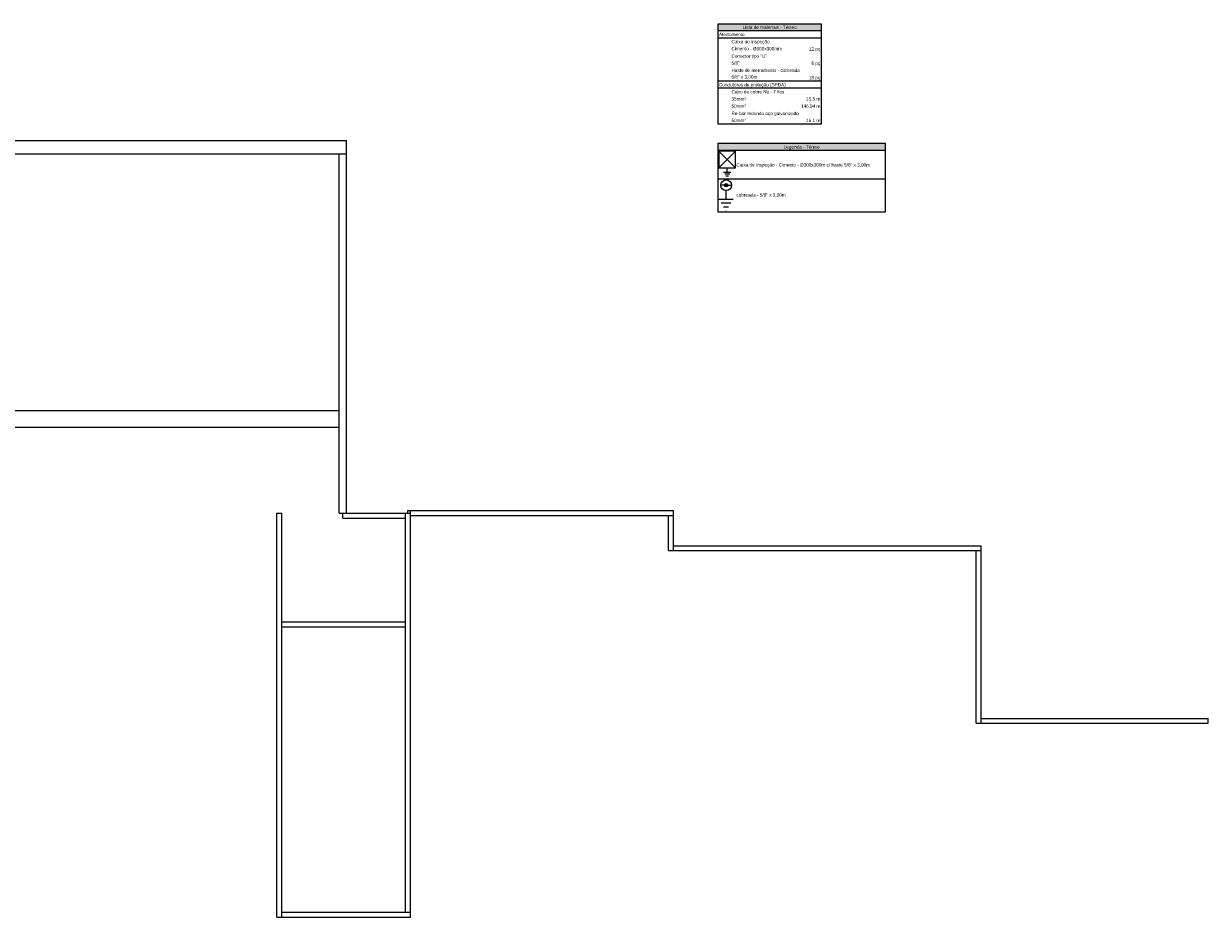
# Model space of a CAD drawing. Header units: millimetres. Extents: x 4477830 to 4478275, y -30323838 to -30323445.
# Tile 12 of 124: x 4478041 to 4478113, y -30323784 to -30323730. Entities that reach past the tile are written whole.
import ezdxf

# ---------------------------------------------------------------- set-up
doc = ezdxf.new("R2010")
doc.units = ezdxf.units.MM
doc.linetypes.add('NULL', pattern=[0])
for name, color, linetype, lineweight in [('DI-Hachuras Tabelas', 251, 'Continuous', 0), ('DI-Tabelas', 7, 'Continuous', 13), ('IFC-Parede padrão-Contorno', 44, 'Continuous', 5), ('IFC-Parede-Contorno', 42, 'Continuous', 5), ('P-Simbol', 5, 'Continuous', 20)]:
    doc.layers.add(name, color=color, linetype=linetype, lineweight=lineweight)
doc.styles.add('ARIAL', font='arial.ttf')

msp = doc.modelspace()

# ---------------------------------------------------------------- hatches: boundary and pattern name
at = {"layer": 'DI-Hachuras Tabelas', "linetype": 'Continuous'}
for points in [[(4478083.149, -30323729.871), (4478089.349, -30323729.871), (4478089.349, -30323730.303), (4478083.149, -30323730.303)], [(4478083.145, -30323737.077), (4478093.2, -30323737.077), (4478093.2, -30323737.509), (4478083.145, -30323737.509)]]:
    msp.add_hatch(color=251, dxfattribs=at).paths.add_polyline_path(points)
at = {"layer": 'P-Simbol', "linetype": 'Continuous'}
msp.add_hatch(color=5, dxfattribs=at).paths.add_polyline_path([(4478083.733, -30323739.603), (4478083.733, -30323739.594), (4478083.732, -30323739.585), (4478083.73, -30323739.576), (4478083.727, -30323739.567), (4478083.723, -30323739.559), (4478083.719, -30323739.551), (4478083.714, -30323739.543), (4478083.709, -30323739.536), (4478083.703, -30323739.529), (4478083.696, -30323739.523), (4478083.689, -30323739.517), (4478083.681, -30323739.512), (4478083.673, -30323739.508), (4478083.664, -30323739.505), (4478083.656, -30323739.502), (4478083.647, -30323739.5), (4478083.638, -30323739.499), (4478083.628, -30323739.498), (4478083.619, -30323739.499), (4478083.61, -30323739.5), (4478083.601, -30323739.502), (4478083.593, -30323739.505), (4478083.584, -30323739.508), (4478083.576, -30323739.512), (4478083.568, -30323739.517), (4478083.561, -30323739.523), (4478083.554, -30323739.529), (4478083.548, -30323739.536), (4478083.543, -30323739.543), (4478083.538, -30323739.551), (4478083.534, -30323739.559), (4478083.53, -30323739.567), (4478083.527, -30323739.576), (4478083.525, -30323739.585), (4478083.524, -30323739.594), (4478083.524, -30323739.603), (4478083.524, -30323739.612), (4478083.525, -30323739.621), (4478083.527, -30323739.63), (4478083.53, -30323739.639), (4478083.534, -30323739.647), (4478083.538, -30323739.655), (4478083.543, -30323739.663), (4478083.548, -30323739.67), (4478083.554, -30323739.677), (4478083.561, -30323739.683), (4478083.568, -30323739.689), (4478083.576, -30323739.694), (4478083.584, -30323739.698), (4478083.593, -30323739.702), (4478083.601, -30323739.704), (4478083.61, -30323739.706), (4478083.619, -30323739.707), (4478083.628, -30323739.708), (4478083.638, -30323739.707), (4478083.647, -30323739.706), (4478083.656, -30323739.704), (4478083.664, -30323739.702), (4478083.673, -30323739.698), (4478083.681, -30323739.694), (4478083.689, -30323739.689), (4478083.696, -30323739.683), (4478083.703, -30323739.677), (4478083.709, -30323739.67), (4478083.714, -30323739.663), (4478083.719, -30323739.655), (4478083.723, -30323739.647), (4478083.727, -30323739.639), (4478083.73, -30323739.63), (4478083.732, -30323739.621), (4478083.733, -30323739.612)])

# ---------------------------------------------------------------- linework, layer by layer
at = {"layer": 'DI-Hachuras Tabelas'}
for points in [[(4478083.149, -30323729.871), (4478089.349, -30323729.871), (4478089.349, -30323730.303), (4478083.149, -30323730.303), (4478083.149, -30323729.871)], [(4478083.145, -30323737.077), (4478093.2, -30323737.077), (4478093.2, -30323737.509), (4478083.145, -30323737.509), (4478083.145, -30323737.077)]]:
    msp.add_lwpolyline(points, dxfattribs=at)
at = {"layer": 'DI-Tabelas'}
for p, q in [((4478083.149, -30323730.303), (4478083.149, -30323729.871)), ((4478083.149, -30323729.871), (4478089.349, -30323729.871)), ((4478089.349, -30323729.871), (4478089.349, -30323730.303)), ((4478089.349, -30323730.303), (4478083.149, -30323730.303)), ((4478083.149, -30323730.735), (4478083.149, -30323730.303)), ((4478089.349, -30323730.735), (4478083.149, -30323730.735)), ((4478083.149, -30323731.167), (4478083.149, -30323730.735)), ((4478089.349, -30323730.303), (4478089.349, -30323730.735)), ((4478089.349, -30323730.735), (4478089.349, -30323731.167)), ((4478083.149, -30323731.599), (4478083.149, -30323731.167)), ((4478083.149, -30323732.031), (4478083.149, -30323731.599)), ((4478089.349, -30323731.167), (4478089.349, -30323731.599)), ((4478089.349, -30323731.599), (4478089.349, -30323732.031)), ((4478083.149, -30323732.463), (4478083.149, -30323732.031)), ((4478089.349, -30323732.031), (4478089.349, -30323732.463)), ((4478083.149, -30323732.895), (4478083.149, -30323732.463)), ((4478083.149, -30323733.327), (4478083.149, -30323732.895)), ((4478089.349, -30323732.463), (4478089.349, -30323732.895)), ((4478089.349, -30323732.895), (4478089.349, -30323733.327)), ((4478083.902, -30323733.327), (4478083.149, -30323733.327)), ((4478083.149, -30323733.759), (4478083.149, -30323733.327)), ((4478087.4, -30323733.327), (4478083.902, -30323733.327)), ((4478089.349, -30323733.327), (4478087.4, -30323733.327)), ((4478089.349, -30323733.327), (4478089.349, -30323733.759)), ((4478089.349, -30323733.759), (4478083.149, -30323733.759)), ((4478083.149, -30323734.191), (4478083.149, -30323733.759)), ((4478083.149, -30323734.623), (4478083.149, -30323734.191)), ((4478089.349, -30323733.759), (4478089.349, -30323734.191)), ((4478089.349, -30323734.191), (4478089.349, -30323734.623)), ((4478083.149, -30323735.055), (4478083.149, -30323734.623)), ((4478083.149, -30323735.487), (4478083.149, -30323735.055)), ((4478089.349, -30323734.623), (4478089.349, -30323735.055)), ((4478089.349, -30323735.055), (4478089.349, -30323735.487)), ((4478083.149, -30323735.919), (4478083.149, -30323735.487)), ((4478089.349, -30323735.487), (4478089.349, -30323735.919)), ((4478083.902, -30323735.919), (4478083.149, -30323735.919)), ((4478087.4, -30323735.919), (4478083.902, -30323735.919)), ((4478089.349, -30323735.919), (4478087.4, -30323735.919)), ((4478083.145, -30323737.509), (4478083.145, -30323737.077)), ((4478083.145, -30323737.077), (4478093.2, -30323737.077)), ((4478093.2, -30323737.077), (4478093.2, -30323737.509)), ((4478093.2, -30323737.509), (4478083.145, -30323737.509)), ((4478083.145, -30323739.231), (4478083.145, -30323737.509)), ((4478093.2, -30323737.509), (4478093.2, -30323739.231)), ((4478084.195, -30323739.231), (4478083.145, -30323739.231)), ((4478083.145, -30323741.219), (4478083.145, -30323739.231)), ((4478093.2, -30323739.231), (4478084.195, -30323739.231)), ((4478093.2, -30323739.231), (4478093.2, -30323741.219)), ((4478084.195, -30323741.219), (4478083.145, -30323741.219)), ((4478093.2, -30323741.219), (4478084.195, -30323741.219))]:
    msp.add_line(p, q, dxfattribs=at)
at = {"layer": 'IFC-Parede padrão-Contorno', "color": 8, "lineweight": 5}
for p, q in [((4478031.248, -30323736.913), (4478060.76, -30323736.913)), ((4478060.76, -30323737.45), (4478060.76, -30323736.913)), ((4478000.61, -30323737.713), (4478060.76, -30323737.713)), ((4478060.32, -30323746.767), (4478060.32, -30323737.713)), ((4478060.76, -30323737.713), (4478060.76, -30323737.45)), ((4478060.76, -30323750.294), (4478060.76, -30323737.713)), ((4478060.32, -30323759.348), (4478060.32, -30323746.767)), ((4478060.76, -30323759.348), (4478060.76, -30323750.294)), ((4478056.56, -30323759.348), (4478056.743, -30323759.348)), ((4478056.56, -30323768.888), (4478056.56, -30323759.348)), ((4478056.743, -30323759.348), (4478056.86, -30323759.348)), ((4478056.86, -30323774.158), (4478056.86, -30323759.348)), ((4478060.32, -30323759.348), (4478060.505, -30323759.348)), ((4478060.505, -30323759.348), (4478060.76, -30323759.348)), ((4478064.31, -30323759.348), (4478064.503, -30323759.348)), ((4478064.31, -30323767.971), (4478064.31, -30323759.348)), ((4478064.503, -30323759.348), (4478064.61, -30323759.348)), ((4478064.61, -30323774.775), (4478064.61, -30323759.348)), ((4478080.16, -30323761.613), (4478080.16, -30323759.498)), ((4478080.46, -30323761.613), (4478080.46, -30323759.498)), ((4478080.46, -30323761.313), (4478098.987, -30323761.313)), ((4478098.987, -30323761.613), (4478098.987, -30323761.313)), ((4478080.16, -30323761.613), (4478080.46, -30323761.613)), ((4478080.46, -30323761.613), (4478098.987, -30323761.613)), ((4478098.687, -30323772.013), (4478098.687, -30323761.613)), ((4478098.987, -30323771.713), (4478098.987, -30323761.613)), ((4478056.86, -30323765.898), (4478061.639, -30323765.898)), ((4478056.86, -30323766.198), (4478059.531, -30323766.198)), ((4478059.531, -30323766.198), (4478064.31, -30323766.198)), ((4478061.639, -30323765.898), (4478064.31, -30323765.898)), ((4478064.31, -30323783.398), (4478064.31, -30323767.971)), ((4478056.56, -30323783.698), (4478056.56, -30323768.888)), ((4478098.687, -30323772.013), (4478098.987, -30323772.013)), ((4478098.987, -30323771.713), (4478112.673, -30323771.713)), ((4478098.987, -30323772.013), (4478098.987, -30323771.713)), ((4478098.987, -30323772.013), (4478112.673, -30323772.013)), ((4478112.673, -30323772.013), (4478112.673, -30323771.713)), ((4478056.86, -30323783.698), (4478056.86, -30323774.158)), ((4478064.61, -30323783.398), (4478064.61, -30323774.775)), ((4478056.56, -30323783.698), (4478056.678, -30323783.698)), ((4478056.678, -30323783.698), (4478056.86, -30323783.698)), ((4478056.86, -30323783.398), (4478060.336, -30323783.398)), ((4478056.86, -30323783.698), (4478061.135, -30323783.698)), ((4478060.336, -30323783.398), (4478064.61, -30323783.398)), ((4478061.135, -30323783.698), (4478064.61, -30323783.698)), ((4478064.61, -30323783.533), (4478064.61, -30323783.398)), ((4478064.61, -30323783.698), (4478064.61, -30323783.533))]:
    msp.add_line(p, q, dxfattribs=at)
at = {"layer": 'IFC-Parede-Contorno', "color": 8, "lineweight": 5}
for p, q in [((4478020.268, -30323753.167), (4478058.481, -30323753.167)), ((4478058.481, -30323753.167), (4478060.32, -30323753.167)), ((4478028.216, -30323754.167), (4478060.32, -30323754.167)), ((4478060.54, -30323759.648), (4478060.54, -30323759.348)), ((4478060.54, -30323759.505), (4478060.54, -30323759.348)), ((4478060.54, -30323759.348), (4478062.41, -30323759.348)), ((4478061.999, -30323759.348), (4478064.46, -30323759.348)), ((4478062.41, -30323759.348), (4478063.114, -30323759.348)), ((4478063.114, -30323759.348), (4478064.31, -30323759.348)), ((4478064.46, -30323759.348), (4478064.46, -30323759.198)), ((4478064.46, -30323759.198), (4478064.61, -30323759.198)), ((4478064.61, -30323759.198), (4478080.46, -30323759.198)), ((4478064.61, -30323759.498), (4478064.61, -30323759.198)), ((4478080.46, -30323759.498), (4478080.46, -30323759.198)), ((4478060.54, -30323759.648), (4478060.54, -30323759.505)), ((4478060.54, -30323759.648), (4478063.114, -30323759.648)), ((4478061.999, -30323759.648), (4478064.31, -30323759.648)), ((4478063.114, -30323759.648), (4478064.31, -30323759.648)), ((4478064.61, -30323759.498), (4478080.46, -30323759.498))]:
    msp.add_line(p, q, dxfattribs=at)
at = {"layer": 'P-Simbol'}
for p, q in [((4478084.195, -30323738.559), (4478083.195, -30323737.559)), ((4478084.195, -30323737.559), (4478083.195, -30323738.559)), ((4478083.695, -30323738.815), (4478083.695, -30323738.559)), ((4478083.479, -30323738.815), (4478083.912, -30323738.815)), ((4478083.842, -30323738.937), (4478083.549, -30323738.937)), ((4478083.771, -30323739.059), (4478083.62, -30323739.059)), ((4478083.701, -30323739.181), (4478083.69, -30323739.181)), ((4478083.524, -30323739.603), (4478083.306, -30323739.603)), ((4478083.628, -30323740.437), (4478083.628, -30323739.925)), ((4478083.733, -30323739.603), (4478083.951, -30323739.603)), ((4478083.195, -30323740.437), (4478084.061, -30323740.437)), ((4478083.921, -30323740.681), (4478083.336, -30323740.681)), ((4478083.78, -30323740.925), (4478083.477, -30323740.925)), ((4478083.639, -30323741.169), (4478083.618, -30323741.169))]:
    msp.add_line(p, q, dxfattribs=at)
msp.add_lwpolyline([(4478083.195, -30323737.559), (4478083.195, -30323738.559), (4478084.195, -30323738.559), (4478084.195, -30323737.559), (4478083.195, -30323737.559), (4478083.195, -30323737.559)], dxfattribs=at)
for radius in [0.322, 0.105, 0.105, 0.105]:
    msp.add_circle((4478083.628, -30323739.603), radius, dxfattribs=at)

# ---------------------------------------------------------------- texts
at = {"layer": 'DI-Tabelas', "linetype": 'NULL', "char_height": 0.2, "line_spacing_factor": 0.6, "style": 'ARIAL'}
for s, insert, width, attachment_point in [('Lista de materiais - Térreo', (4478086.249, -30323730.187), 6.52012, 8), ('Aterramento', (4478083.199, -30323730.619), 3.07409, 7), ('Caixa de inspeção', (4478083.952, -30323731.117), 4.59695, 7), ('Cimento - %%c300x300mm', (4478083.952, -30323731.483), 6.08628, 7), ('12 pç', (4478089.299, -30323731.549), 1.36677, 9), ('5/8"', (4478083.952, -30323732.347), 0.975, 7), ('Conector tipo "U"', (4478083.952, -30323731.981), 4.27866, 7), ('6 pç', (4478089.299, -30323732.413), 1.0561, 9), ('5/8" x 3,00m', (4478083.952, -30323733.211), 3.11768, 7), ('Haste de aterramento - cobreada', (4478083.952, -30323732.779), 8.22927, 7), ('18 pç', (4478089.299, -30323733.277), 1.36677, 9), ('Condutores de proteção (SPDA)', (4478083.199, -30323733.709), 8.0436, 7), ('35mm²', (4478083.952, -30323734.507), 1.73841, 7), ('Cabo de cobre Nú - 7 fios', (4478083.952, -30323734.075), 6.36616, 7), ('15.5 m', (4478089.299, -30323734.507), 1.70793, 9), ('50mm²', (4478083.952, -30323734.939), 1.73841, 7), ('Re-bar redonda aço galvanizado', (4478083.952, -30323735.437), 8.1061, 7), ('146.94 m', (4478089.299, -30323734.939), 2.32927, 9), ('50mm²', (4478083.952, -30323735.803), 1.73841, 7), ('16.1 m', (4478089.299, -30323735.803), 1.70793, 9), ('Legenda - Térreo', (4478088.173, -30323737.459), 4.31646, 8), ('Caixa de inspeção - Cimento - %%c300x300m c/ haste 5/8" x 3,00m', (4478084.245, -30323738.536), 16.09878, 7), ('cobreada - 5/8" x 3,00m', (4478084.245, -30323740.325), 5.9436, 7)]:
    msp.add_mtext(s, dxfattribs=dict(at, insert=insert, width=width, attachment_point=attachment_point))

doc.saveas('drawing.dxf')
